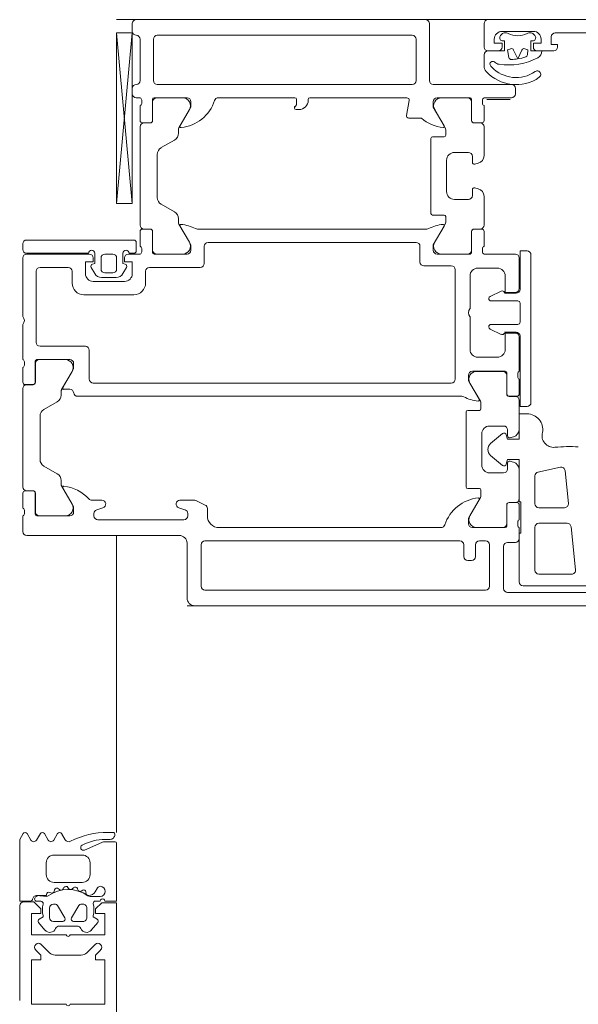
# Model space of a CAD drawing. Header units: centimetres. Extents: x -2424 to 2260, y -130 to 3012.
# Tile 37 of 81: x 337 to 344, y 1007 to 1020. Entities that reach past the tile are written whole.
import ezdxf

# ---------------------------------------------------------------- set-up
doc = ezdxf.new("R2010")
doc.units = ezdxf.units.CM
doc.linetypes.add('Dash', pattern=[60, 30, -30])
for name, color, linetype, lineweight in [('A-DETL', 90, 'Continuous', 9), ('A-DETL-GENF', 92, 'Continuous', 13), ('A-DOOR', 31, 'Continuous', 13), ('A-GLAZ-CWMG', 51, 'Continuous', 9)]:
    doc.layers.add(name, color=color, linetype=linetype, lineweight=lineweight)

msp = doc.modelspace()

# ---------------------------------------------------------------- linework, layer by layer
at = {"layer": 'A-DETL', "color": 251, "linetype": 'Dash', "lineweight": 9}
msp.add_open_spline([(-555.623, 1472.575), (-478.908, 1472.575), (-450.623, 1472.575), (-439.123, 1472.575), (-439.123, 1461.075), (-439.123, 1432.79), (-439.123, 1329.11), (-439.123, 1326.281), (-439.123, 1289.326), (-402.167, 1289.326), (-399.339, 1289.326), (54.377, 1289.326), (347.204, 1289.326), (391.666, 1289.326), (413.877, 1267.114), (413.877, 1211.148), (413.877, 1019.9)], degree=3, knots=[0, 0, 0, 0, 1.274059, 1.834911, 2.395763, 3.964714, 5.438832, 7.007784, 7.847024, 8.686264, 14.083246, 22.278473, 30.929004, 34.961158, 36.402966, 39.45005, 39.45005, 39.45005, 39.45005], dxfattribs=at)
at = {"layer": 'A-DETL-GENF', "color": 251, "lineweight": 9}
for p, q in [((489.377, 1019.976), (338.377, 1019.976)), ((339.277, 1012.476), (488.477, 1012.476)), ((337.281, 1009.476), (337.232, 1009.561)), ((337.401, 1009.561), (337.352, 1009.476)), ((337.501, 1009.476), (337.453, 1009.561)), ((337.621, 1009.561), (337.572, 1009.476)), ((337.719, 1009.481), (337.673, 1009.561)), ((338.333, 1009.576), (338.266, 1009.576)), ((338.353, 1009.546), (338.353, 1009.556)), ((338.187, 1009.447), (337.966, 1009.349)), ((338.357, 1009.456), (338.228, 1009.456)), ((338.232, 1009.486), (338.293, 1009.486)), ((337.937, 1009.286), (337.577, 1009.286)), ((337.477, 1009.186), (337.477, 1009.036)), ((338.037, 1009.036), (338.037, 1009.186)), ((337.577, 1008.936), (337.937, 1008.936)), ((337.522, 1008.808), (337.536, 1008.801)), ((337.579, 1008.82), (337.584, 1008.84)), ((337.633, 1008.854), (337.644, 1008.845)), ((337.692, 1008.852), (337.702, 1008.87)), ((337.754, 1008.871), (337.761, 1008.859)), ((337.81, 1008.854), (337.824, 1008.868)), ((337.874, 1008.856), (337.879, 1008.842)), ((337.924, 1008.825), (337.943, 1008.835)), ((337.984, 1008.813), (337.985, 1008.799)), ((338.104, 1008.817), (338.132, 1008.866)), ((337.137, 1007.426), (337.137, 1008.636)), ((337.341, 1008.696), (337.406, 1008.696)), ((337.594, 1008.656), (337.567, 1008.656)), ((337.713, 1008.481), (337.62, 1008.641)), ((337.893, 1008.641), (337.801, 1008.481)), ((337.947, 1008.656), (337.919, 1008.656)), ((338.167, 1008.756), (338.038, 1008.756)), ((338.106, 1008.696), (338.167, 1008.696)), ((337.517, 1008.606), (337.517, 1008.486)), ((337.997, 1008.486), (337.997, 1008.606)), ((337.379, 1008.422), (337.46, 1008.324)), ((337.567, 1008.436), (337.687, 1008.436)), ((337.827, 1008.436), (337.947, 1008.436)), ((338.053, 1008.324), (338.135, 1008.421)), ((337.642, 1008.376), (337.872, 1008.376)), ((337.519, 1008.035), (337.413, 1008.141)), ((338.101, 1008.141), (337.995, 1008.035)), ((337.924, 1008.006), (337.59, 1008.006))]:
    msp.add_line(p, q, dxfattribs=at)
at = {"layer": 'A-DETL-GENF', "color": 251, "lineweight": 9, "flags": 128}
for points in [[(337.18, 1009.561), (337.137, 1009.486), (337.137, 1008.696), (337.272, 1008.696)], [(338.227, 1008.696), (338.377, 1008.696), (338.377, 1009.436)], [(337.482, 1008.756), (337.352, 1008.766), (337.479, 1008.766), (337.479, 1008.781)], [(337.187, 1008.686), (337.317, 1008.686), (337.407, 1008.596), (337.407, 1008.536), (337.287, 1008.536), (337.287, 1008.266), (337.732, 1008.266)], [(337.782, 1008.266), (338.227, 1008.266), (338.227, 1008.536), (338.107, 1008.536), (338.107, 1008.596), (338.187, 1008.676), (338.377, 1008.676), (338.377, 1006.996), (338.377, 1006.676)], [(337.437, 1008.508), (337.437, 1008.496), (337.387, 1008.467)], [(338.127, 1008.467), (338.077, 1008.496), (338.077, 1008.508)], [(337.342, 1008.07), (337.407, 1008.006), (337.407, 1007.946), (337.287, 1007.946), (337.287, 1007.376), (337.732, 1007.376)], [(337.782, 1007.376), (338.227, 1007.376), (338.227, 1007.946), (338.107, 1007.946), (338.107, 1008.006), (338.171, 1008.07)]]:
    msp.add_lwpolyline(points, dxfattribs=at)
at = {"layer": 'A-DETL-GENF', "color": 251, "lineweight": 9}
for centre, radius, start, end in [((337.206, 1009.546), 0.03, 29.9942, 150.0014), ((337.427, 1009.546), 0.03, 29.9942, 150.0014), ((337.647, 1009.546), 0.03, 29.9942, 150.0014), ((338.266, 1008.506), 1.07, 89.9984, 116.658), ((338.293, 1009.546), 0.06, 269.9876, 0.0101), ((338.333, 1009.556), 0.02, 359.9598, 90.0205), ((337.316, 1009.497), 0.041, 210.003, 329.9925), ((337.537, 1009.497), 0.041, 209.9963, 329.9993), ((337.763, 1009.507), 0.051, 211.8047, 296.6592), ((337.952, 1009.381), 0.035, 118.0726, 293.9962), ((338.232, 1008.856), 0.63, 89.9981, 118.0699), ((338.228, 1009.356), 0.1, 90.0023, 113.9916), ((338.357, 1009.436), 0.02, 0.0061, 89.9938), ((337.577, 1009.186), 0.1, 89.9978, 179.9978), ((337.937, 1009.186), 0.1, 359.9978, 89.9978), ((337.577, 1009.036), 0.1, 179.9978, 269.9978), ((337.937, 1009.036), 0.1, 269.9978, 359.9978), ((337.728, 1008.855), 0.03, 32.9992, 149.9975), ((338.167, 1008.846), 0.04, 89.9978, 150.004), ((338.167, 1008.821), 0.065, 269.9978, 89.9978), ((337.352, 1008.716), 0.05, 89.9889, 172.8241), ((337.509, 1008.781), 0.03, 63.0068, 179.9866), ((337.482, 1008.786), 0.03, 269.9978, 305.839), ((337.757, 1008.405), 0.44, 54.9199, 125.839), ((337.55, 1008.828), 0.03, 243.0009, 344.9963), ((337.613, 1008.832), 0.03, 47.9949, 165.0023), ((337.665, 1008.868), 0.0316, 228.0004, 329.9952), ((337.788, 1008.876), 0.0316, 212.9873, 315.0068), ((337.846, 1008.847), 0.03, 17.9969, 134.9972), ((337.909, 1008.852), 0.0316, 198.0011, 299.9907), ((337.957, 1008.812), 0.0272, 3.0125, 119.9868), ((338.018, 1008.801), 0.0339, 183.0003, 270.8195), ((338.038, 1008.806), 0.05, 234.9199, 269.9978), ((338.017, 1008.867), 0.1, 270.8249, 329.9955), ((337.187, 1008.636), 0.05, 90, 180), ((337.272, 1008.726), 0.03, 270.0008, 352.8093), ((337.36, 1008.723), 0.033, 89.9978, 234.9077), ((337.406, 1008.666), 0.03, 346.8002, 89.9978), ((337.741, 1008.587), 0.314, 166.8002, 194.4808), ((337.567, 1008.606), 0.05, 90.0068, 179.9887), ((337.594, 1008.626), 0.03, 29.9928, 90.0084), ((337.919, 1008.626), 0.03, 89.9857, 150.0042), ((337.947, 1008.606), 0.05, 359.9875, 90.008), ((338.107, 1008.666), 0.03, 90.903, 179.9793), ((337.773, 1008.587), 0.314, 345.4957, 14.4999), ((338.197, 1008.696), 0.03, 359.9978, 179.9978), ((337.402, 1008.441), 0.03, 119.9961, 220.0091), ((337.567, 1008.486), 0.05, 180.007, 269.9886), ((337.687, 1008.466), 0.03, 269.9965, 29.9951), ((337.827, 1008.466), 0.03, 149.9953, 270.0042), ((337.947, 1008.486), 0.05, 269.9877, 0.0079), ((338.112, 1008.441), 0.03, 320.0081, 59.9928), ((337.522, 1008.376), 0.08, 220.0008, 337.375), ((337.642, 1008.326), 0.05, 89.9966, 157.3769), ((337.757, 1008.271), 0.0256, 192.6804, 347.3196), ((337.872, 1008.326), 0.05, 22.6202, 89.9974), ((337.992, 1008.376), 0.08, 202.6134, 320.0011), ((337.377, 1008.106), 0.05, 45, 225), ((338.136, 1008.106), 0.05, 315, 135), ((337.59, 1008.106), 0.1, 225, 270), ((337.924, 1008.106), 0.1, 270, 315), ((337.757, 1007.381), 0.0256, 192.6804, 347.3196)]:
    msp.add_arc(centre, radius, start, end, dxfattribs=at)
at = {"layer": 'A-DOOR', "color": 251, "lineweight": 9}
for p, q in [((338.627, 1019.976), (342.327, 1019.976)), ((338.577, 1019.826), (338.577, 1019.926)), ((342.377, 1019.926), (342.377, 1019.196)), ((343.077, 1019.626), (343.077, 1019.926)), ((338.577, 1017.624), (338.377, 1019.806)), ((338.677, 1019.196), (338.677, 1019.726)), ((338.847, 1019.726), (338.847, 1019.196)), ((342.157, 1019.776), (338.897, 1019.776)), ((342.207, 1019.196), (342.207, 1019.726)), ((343.288, 1019.773), (343.313, 1019.797)), ((343.707, 1019.826), (343.307, 1019.826)), ((343.334, 1019.806), (343.364, 1019.806)), ((343.65, 1019.806), (343.68, 1019.806)), ((343.701, 1019.797), (343.725, 1019.773)), ((345.277, 1019.806), (343.987, 1019.806)), ((343.257, 1019.576), (343.127, 1019.576)), ((343.967, 1019.576), (343.757, 1019.576)), ((338.577, 1019.026), (338.577, 1019.096)), ((338.897, 1019.146), (342.157, 1019.146)), ((342.427, 1019.146), (343.427, 1019.146)), ((343.477, 1019.096), (343.477, 1019.026)), ((338.677, 1018.976), (338.627, 1018.976)), ((339.277, 1018.976), (338.856, 1018.976)), ((338.887, 1018.975), (339.221, 1018.975)), ((340.657, 1018.976), (339.677, 1018.976)), ((342.09, 1018.976), (340.847, 1018.976)), ((342.898, 1018.976), (342.477, 1018.976)), ((342.867, 1018.975), (342.532, 1018.975)), ((343.427, 1018.976), (343.077, 1018.976)), ((338.677, 1018.686), (338.677, 1018.876)), ((338.697, 1018.904), (338.697, 1018.947)), ((338.836, 1018.956), (338.836, 1018.686)), ((338.837, 1018.685), (338.837, 1018.925)), ((340.827, 1018.956), (340.827, 1018.946)), ((342.083, 1018.751), (342.12, 1018.94)), ((342.917, 1018.685), (342.917, 1018.925)), ((342.918, 1018.686), (342.918, 1018.956)), ((343.057, 1018.947), (343.057, 1018.904)), ((343.077, 1018.876), (343.077, 1018.686)), ((343.112, 1018.956), (343.412, 1018.956)), ((339.308, 1018.825), (339.173, 1018.592)), ((340.707, 1018.826), (340.672, 1018.826)), ((342.277, 1018.716), (342.113, 1018.716)), ((342.446, 1018.825), (342.58, 1018.592)), ((338.677, 1017.347), (338.677, 1018.605)), ((338.806, 1018.656), (338.707, 1018.656)), ((338.727, 1018.655), (338.807, 1018.655)), ((343.027, 1018.655), (342.947, 1018.655)), ((343.047, 1018.656), (342.948, 1018.656)), ((343.077, 1018.235), (343.077, 1018.605)), ((339.167, 1018.567), (339.167, 1018.522)), ((342.567, 1018.476), (342.417, 1018.476)), ((342.587, 1018.567), (342.587, 1018.496)), ((339.117, 1018.436), (338.947, 1018.338)), ((342.397, 1018.456), (342.397, 1017.496)), ((338.897, 1018.251), (338.897, 1017.7)), ((342.697, 1018.276), (342.877, 1018.276)), ((342.927, 1018.226), (342.927, 1018.151)), ((342.597, 1017.776), (342.597, 1018.176)), ((342.958, 1018.126), (343.003, 1018.138)), ((342.927, 1017.801), (342.927, 1017.726)), ((343.003, 1017.813), (342.958, 1017.825)), ((343.077, 1017.347), (343.077, 1017.716)), ((338.947, 1017.613), (339.117, 1017.515)), ((342.877, 1017.676), (342.697, 1017.676)), ((342.417, 1017.476), (342.567, 1017.476)), ((342.587, 1017.456), (342.587, 1017.384)), ((339.167, 1017.429), (339.167, 1017.384)), ((339.173, 1017.359), (339.308, 1017.127)), ((342.58, 1017.359), (342.446, 1017.127)), ((338.677, 1017.076), (338.677, 1017.266)), ((338.707, 1017.296), (338.806, 1017.296)), ((338.807, 1017.297), (338.727, 1017.297)), ((338.836, 1017.266), (338.836, 1016.996)), ((338.837, 1017.027), (338.837, 1017.267)), ((339.409, 1017.296), (342.344, 1017.296)), ((342.917, 1017.027), (342.917, 1017.267)), ((342.918, 1016.996), (342.918, 1017.266)), ((342.947, 1017.297), (343.027, 1017.297)), ((342.948, 1017.296), (343.047, 1017.296)), ((343.077, 1017.266), (343.077, 1017.076)), ((337.177, 1017.106), (337.177, 1017.036)), ((338.597, 1017.156), (337.227, 1017.156)), ((338.627, 1017.016), (338.627, 1017.126)), ((339.497, 1017.076), (339.497, 1016.856)), ((342.207, 1017.126), (339.547, 1017.126)), ((342.257, 1016.876), (342.257, 1017.076)), ((337.227, 1016.986), (338.017, 1016.986)), ((337.227, 1016.976), (338.027, 1016.976)), ((338.327, 1016.976), (338.227, 1016.976)), ((338.527, 1016.976), (338.677, 1016.976)), ((338.537, 1016.986), (338.597, 1016.986)), ((338.697, 1017.004), (338.697, 1017.047)), ((338.856, 1016.976), (339.277, 1016.976)), ((339.221, 1016.977), (338.887, 1016.977)), ((342.477, 1016.976), (342.898, 1016.976)), ((342.532, 1016.977), (342.867, 1016.977)), ((343.057, 1017.047), (343.057, 1017.004)), ((343.077, 1016.976), (343.477, 1016.976)), ((343.677, 1016.966), (343.677, 1015.076)), ((337.177, 1016.176), (337.177, 1016.926)), ((338.177, 1016.926), (338.177, 1016.786)), ((338.377, 1016.786), (338.377, 1016.926)), ((342.657, 1016.826), (342.307, 1016.826)), ((343.527, 1016.926), (343.527, 1016.536)), ((337.347, 1016.756), (337.347, 1015.846)), ((337.757, 1016.806), (337.397, 1016.806)), ((337.807, 1016.606), (337.807, 1016.756)), ((338.051, 1016.804), (338.096, 1016.726)), ((338.227, 1016.736), (338.327, 1016.736)), ((338.457, 1016.726), (338.503, 1016.804)), ((338.747, 1016.756), (338.747, 1016.606)), ((339.447, 1016.806), (338.797, 1016.806)), ((342.707, 1015.376), (342.707, 1016.776)), ((342.897, 1016.696), (342.897, 1016.276)), ((343.247, 1016.796), (342.997, 1016.796)), ((338.077, 1016.626), (338.477, 1016.626)), ((338.183, 1016.676), (338.371, 1016.676)), ((338.597, 1016.456), (337.957, 1016.456)), ((343.154, 1016.435), (343.296, 1016.502)), ((343.337, 1016.476), (343.487, 1016.476)), ((343.137, 1016.406), (343.137, 1016.408)), ((343.507, 1016.376), (343.167, 1016.376)), ((343.537, 1016.106), (343.537, 1016.346)), ((337.177, 1015.626), (337.177, 1016.076)), ((342.897, 1016.176), (342.897, 1015.756)), ((343.167, 1016.076), (343.507, 1016.076)), ((343.137, 1016.043), (343.137, 1016.046)), ((343.296, 1015.949), (343.154, 1016.016)), ((343.487, 1015.976), (343.337, 1015.976)), ((343.527, 1015.916), (343.527, 1015.476)), ((337.397, 1015.796), (337.977, 1015.796)), ((338.027, 1015.746), (338.027, 1015.376)), ((337.197, 1015.554), (337.197, 1015.597)), ((337.336, 1015.606), (337.336, 1015.336)), ((337.337, 1015.335), (337.337, 1015.575)), ((337.777, 1015.626), (337.356, 1015.626)), ((337.387, 1015.625), (337.721, 1015.625)), ((342.997, 1015.656), (343.247, 1015.656)), ((337.177, 1015.336), (337.177, 1015.526)), ((337.808, 1015.475), (337.673, 1015.242)), ((343.348, 1015.476), (342.927, 1015.476)), ((342.982, 1015.475), (343.317, 1015.475)), ((343.368, 1015.186), (343.368, 1015.456)), ((343.507, 1015.447), (343.507, 1015.404)), ((338.077, 1015.326), (342.657, 1015.326)), ((343.03, 1015.092), (342.896, 1015.325)), ((343.367, 1015.425), (343.367, 1015.185)), ((343.527, 1015.376), (343.527, 1015.186)), ((337.177, 1013.997), (337.177, 1015.255)), ((337.306, 1015.306), (337.207, 1015.306)), ((337.227, 1015.305), (337.307, 1015.305)), ((337.667, 1015.217), (337.667, 1015.172)), ((337.777, 1015.246), (337.701, 1015.246)), ((337.617, 1015.086), (337.447, 1014.988)), ((342.794, 1015.156), (337.877, 1015.156)), ((343.037, 1014.996), (343.037, 1015.067)), ((343.397, 1015.155), (343.477, 1015.155)), ((343.497, 1015.156), (343.398, 1015.156)), ((343.527, 1015.105), (343.527, 1014.735)), ((342.847, 1013.996), (342.847, 1014.956)), ((342.867, 1014.976), (343.017, 1014.976)), ((337.397, 1014.901), (337.397, 1014.35)), ((343.327, 1014.776), (343.147, 1014.776)), ((343.16, 1014.552), (343.313, 1014.68)), ((343.377, 1014.651), (343.377, 1014.726)), ((343.047, 1014.676), (343.047, 1014.276)), ((343.453, 1014.638), (343.408, 1014.626)), ((343.313, 1014.271), (343.16, 1014.399)), ((343.408, 1014.325), (343.453, 1014.313)), ((337.447, 1014.263), (337.617, 1014.165)), ((343.147, 1014.176), (343.327, 1014.176)), ((343.377, 1014.226), (343.377, 1014.301)), ((343.527, 1014.216), (343.527, 1013.847)), ((344.053, 1014.248), (343.766, 1014.187)), ((344.157, 1013.786), (344.113, 1014.204)), ((337.667, 1014.079), (337.667, 1014.034)), ((343.727, 1014.138), (343.727, 1013.781)), ((337.207, 1013.946), (337.306, 1013.946)), ((337.307, 1013.947), (337.227, 1013.947)), ((337.673, 1014.009), (337.808, 1013.777)), ((343.017, 1013.976), (342.867, 1013.976)), ((343.037, 1013.884), (343.037, 1013.956)), ((337.177, 1013.726), (337.177, 1013.916)), ((337.336, 1013.916), (337.336, 1013.646)), ((337.337, 1013.677), (337.337, 1013.917)), ((338.06, 1013.826), (338.187, 1013.826)), ((339.187, 1013.826), (339.378, 1013.826)), ((339.4, 1013.82), (339.509, 1013.764)), ((342.896, 1013.627), (343.03, 1013.859)), ((337.197, 1013.654), (337.197, 1013.697)), ((338.201, 1013.728), (338.122, 1013.704)), ((339.251, 1013.704), (339.172, 1013.728)), ((339.537, 1013.72), (339.537, 1013.626)), ((343.367, 1013.767), (343.367, 1013.527)), ((343.368, 1013.496), (343.368, 1013.766)), ((343.477, 1013.797), (343.397, 1013.797)), ((343.398, 1013.796), (343.497, 1013.796)), ((343.527, 1013.766), (343.527, 1013.576)), ((343.777, 1013.731), (344.107, 1013.731)), ((337.177, 1013.426), (337.177, 1013.626)), ((337.356, 1013.626), (337.777, 1013.626)), ((337.721, 1013.627), (337.387, 1013.627)), ((338.087, 1013.656), (338.087, 1013.626)), ((338.137, 1013.576), (339.237, 1013.576)), ((339.287, 1013.626), (339.287, 1013.656)), ((343.507, 1013.547), (343.507, 1013.504)), ((339.687, 1013.476), (342.527, 1013.476)), ((342.927, 1013.476), (343.348, 1013.476)), ((343.317, 1013.477), (342.982, 1013.477)), ((343.527, 1013.476), (343.527, 1013.336)), ((343.727, 1013.481), (343.727, 1012.931)), ((344.139, 1013.531), (343.777, 1013.531)), ((344.246, 1012.936), (344.189, 1013.486)), ((339.177, 1013.376), (337.227, 1013.376)), ((342.767, 1013.306), (339.507, 1013.306)), ((343.097, 1013.306), (343.017, 1013.306)), ((339.277, 1012.576), (339.277, 1013.276)), ((339.457, 1013.256), (339.457, 1012.726)), ((342.817, 1013.106), (342.817, 1013.256)), ((342.967, 1013.256), (342.967, 1013.106)), ((343.147, 1012.726), (343.147, 1013.256)), ((343.327, 1013.236), (343.327, 1012.696)), ((343.477, 1013.286), (343.377, 1013.286)), ((342.917, 1013.056), (342.867, 1013.056)), ((343.777, 1012.881), (344.197, 1012.881)), ((339.507, 1012.676), (343.097, 1012.676)), ((344.427, 1012.731), (343.577, 1012.731)), ((343.377, 1012.646), (344.667, 1012.646)), ((345.527, 1012.476), (339.377, 1012.476))]:
    msp.add_line(p, q, dxfattribs=at)
at = {"layer": 'A-DOOR', "color": 251, "lineweight": 9, "flags": 128}
for points in [[(343.127, 1019.976), (351.777, 1019.976), (351.777, 1019.636), (351.667, 1019.526), (351.607, 1019.526), (351.607, 1019.696)], [(338.377, 1017.624), (338.377, 1019.806), (338.577, 1019.806), (338.577, 1017.624), (338.377, 1017.624), (338.577, 1019.806)], [(343.207, 1019.726), (343.207, 1019.676), (343.307, 1019.676), (343.307, 1019.626)], [(343.707, 1019.626), (343.707, 1019.676), (343.807, 1019.676), (343.807, 1019.726)], [(343.937, 1019.756), (343.937, 1019.656), (344.017, 1019.656), (344.017, 1019.626)], [(343.127, 1019.576), (343.337, 1019.576), (343.337, 1019.706), (343.307, 1019.706)], [(343.707, 1019.706), (343.677, 1019.706), (343.677, 1019.576), (343.817, 1019.576)], [(343.077, 1019.382), (343.077, 1019.391), (343.077, 1019.526)], [(339.189, 1018.616), (339.327, 1018.856), (339.327, 1018.926)], [(340.652, 1018.846), (340.652, 1018.852), (340.677, 1018.886), (340.677, 1018.956)], [(342.427, 1018.926), (342.427, 1018.856), (342.565, 1018.616)], [(339.327, 1017.026), (339.327, 1017.096), (339.189, 1017.335)], [(342.565, 1017.335), (342.427, 1017.096), (342.427, 1017.026)], [(338.097, 1016.986), (338.097, 1016.856), (338.069, 1016.848)], [(338.485, 1016.848), (338.457, 1016.856), (338.457, 1016.986)], [(343.537, 1016.526), (343.537, 1017.016), (343.627, 1017.016)], [(338.077, 1016.926), (338.077, 1016.876), (337.977, 1016.876), (337.977, 1016.726)], [(338.577, 1016.726), (338.577, 1016.876), (338.477, 1016.876), (338.477, 1016.926)], [(343.477, 1016.486), (343.347, 1016.486), (343.347, 1016.696)], [(343.347, 1015.756), (343.347, 1015.966), (343.477, 1015.966)], [(343.627, 1015.026), (343.537, 1015.026), (343.537, 1015.926)], [(337.689, 1015.266), (337.827, 1015.506), (337.827, 1015.576)], [(342.877, 1015.426), (342.877, 1015.356), (343.015, 1015.116)], [(343.361, 1014.665), (343.377, 1014.606), (343.527, 1014.606), (343.527, 1014.931), (343.627, 1014.931)], [(343.527, 1012.781), (343.527, 1013.406), (343.547, 1013.406), (343.547, 1013.806), (343.527, 1013.806), (343.527, 1014.346), (343.377, 1014.346), (343.361, 1014.286)], [(337.827, 1013.676), (337.827, 1013.746), (337.689, 1013.985)], [(343.015, 1013.835), (342.877, 1013.596), (342.877, 1013.526)]]:
    msp.add_lwpolyline(points, dxfattribs=at)
for points in [[(343.394, 1019.491), (343.377, 1019.589), (343.417, 1019.603), (343.377, 1019.589)], [(343.597, 1019.603), (343.637, 1019.589), (343.631, 1019.525), (343.637, 1019.589)], [(343.454, 1019.587), (343.507, 1019.474), (343.559, 1019.587), (343.507, 1019.474)]]:
    msp.add_lwpolyline(points, close=True, dxfattribs=at)
at = {"layer": 'A-DOOR', "color": 251, "lineweight": 9}
for centre, radius, start, end in [((338.627, 1019.926), 0.05, 90, 180), ((342.327, 1019.926), 0.05, 0, 90), ((343.127, 1019.926), 0.05, 90, 180), ((338.627, 1019.826), 0.05, 180, 270), ((338.627, 1019.726), 0.05, 0, 90), ((338.897, 1019.726), 0.05, 90, 180), ((342.157, 1019.726), 0.05, 0, 90), ((343.307, 1019.726), 0.1, 90, 180), ((343.317, 1019.744), 0.04, 135, 255.5225), ((343.334, 1019.776), 0.03, 90, 135), ((343.364, 1019.756), 0.05, 62.5107, 90), ((343.507, 1020.031), 0.26, 242.5107, 297.4893), ((343.65, 1019.756), 0.05, 90, 117.4893), ((343.68, 1019.776), 0.03, 45, 90), ((343.707, 1019.726), 0.1, 0, 90), ((343.697, 1019.744), 0.04, 284.4775, 45), ((343.987, 1019.756), 0.05, 90, 180), ((343.127, 1019.626), 0.05, 180, 270), ((343.257, 1019.626), 0.05, 270, 0), ((343.427, 1019.575), 0.03, 25, 110), ((343.427, 1019.575), 0.03, 25, 110), ((343.587, 1019.575), 0.03, 70, 155), ((343.587, 1019.575), 0.03, 70, 155), ((343.757, 1019.626), 0.05, 180, 270), ((343.967, 1019.626), 0.05, 270, 0), ((343.127, 1019.526), 0.05, 90, 180), ((343.394, 1020.186), 0.79, 260.8458, 297.8642), ((343.423, 1019.496), 0.03, 190, 272.4282), ((343.423, 1019.496), 0.03, 190, 272.4282), ((343.394, 1020.186), 0.72, 272.4282, 278.9885), ((343.394, 1020.186), 0.72, 272.4282, 278.9885), ((343.394, 1020.186), 0.72, 278.9885, 287.4598), ((343.394, 1020.186), 0.72, 278.9885, 287.4598), ((343.601, 1019.527), 0.03, 287.4598, 355), ((343.601, 1019.527), 0.03, 287.4598, 355), ((343.717, 1019.576), 0.1, 297.8642, 0), ((343.607, 1019.405), 0.53, 180, 181.5104), ((343.177, 1019.382), 0.1, 180, 222.3901), ((343.182, 1019.41), 0.03, 102.6892, 206.8893), ((343.254, 1019.446), 0.11, 206.8893, 223.162), ((343.486, 1019.664), 0.429, 223.162, 304.8585), ((343.187, 1019.391), 0.05, 49.3398, 102.6892), ((343.284, 1019.504), 0.1, 229.3398, 260.8458), ((343.486, 1019.664), 0.519, 222.3901, 304.8585), ((343.757, 1019.276), 0.045, 304.8585, 124.8585), ((338.627, 1019.096), 0.05, 90, 180), ((338.627, 1019.196), 0.05, 270, 0), ((338.897, 1019.196), 0.05, 180, 270), ((342.157, 1019.196), 0.05, 270, 0), ((342.427, 1019.196), 0.05, 180, 270), ((343.427, 1019.096), 0.05, 0, 90), ((338.627, 1019.026), 0.05, 180, 270), ((338.667, 1018.947), 0.03, 0, 70.5288), ((338.856, 1018.956), 0.02, 90, 180), ((338.887, 1018.925), 0.05, 90, 180), ((339.221, 1018.875), 0.1, 330, 90), ((339.277, 1018.926), 0.05, 0, 90), ((339.677, 1018.926), 0.05, 90, 162.2516), ((340.657, 1018.956), 0.02, 0, 90), ((340.847, 1018.956), 0.02, 90, 180), ((342.09, 1018.946), 0.03, 349, 90), ((342.477, 1018.926), 0.05, 90, 180), ((342.532, 1018.875), 0.1, 90, 210), ((342.867, 1018.925), 0.05, 0, 90), ((342.898, 1018.956), 0.02, 0, 90), ((343.087, 1018.947), 0.03, 109.4712, 180), ((343.427, 1019.026), 0.05, 270, 0), ((338.667, 1018.904), 0.03, 289.4712, 0), ((339.153, 1019.093), 0.5, 275.6226, 342.2516), ((340.672, 1018.852), 0.02, 135, 180), ((340.672, 1018.846), 0.02, 180, 270), ((340.707, 1018.946), 0.12, 270, 0), ((343.087, 1018.904), 0.03, 180, 250.5288), ((342.113, 1018.746), 0.03, 169, 270), ((342.605, 1019.093), 0.5, 228.9748, 263.8593), ((338.707, 1018.686), 0.03, 180, 270), ((338.727, 1018.605), 0.05, 90, 180), ((338.806, 1018.686), 0.03, 270, 0), ((338.807, 1018.685), 0.03, 270, 0), ((339.217, 1018.567), 0.05, 150, 180), ((339.201, 1018.609), 0.0138, 150, 275.6226), ((342.553, 1018.609), 0.0138, 263.8593, 30), ((342.537, 1018.567), 0.05, 0, 30), ((342.947, 1018.685), 0.03, 180, 270), ((342.948, 1018.686), 0.03, 180, 270), ((343.027, 1018.605), 0.05, 0, 90), ((343.047, 1018.686), 0.03, 270, 0), ((339.067, 1018.522), 0.1, 300, 0), ((342.417, 1018.456), 0.02, 90, 180), ((342.567, 1018.496), 0.02, 270, 0), ((338.997, 1018.251), 0.1, 120, 180), ((342.697, 1018.176), 0.1, 90, 180), ((342.877, 1018.226), 0.05, 0, 90), ((342.977, 1018.235), 0.1, 285, 0), ((342.952, 1018.151), 0.025, 180, 285), ((342.697, 1017.776), 0.1, 180, 270), ((342.877, 1017.726), 0.05, 270, 0), ((342.952, 1017.801), 0.025, 75, 180), ((342.977, 1017.716), 0.1, 0, 75), ((338.997, 1017.7), 0.1, 180, 240), ((339.067, 1017.429), 0.1, 0, 60), ((342.417, 1017.496), 0.02, 180, 270), ((342.567, 1017.456), 0.02, 0, 90), ((338.727, 1017.347), 0.05, 180, 270), ((339.217, 1017.384), 0.05, 180, 210), ((339.201, 1017.342), 0.0138, 84.6714, 210), ((339.155, 1016.858), 0.5, 62.5097, 84.6714), ((342.598, 1016.858), 0.5, 95.3286, 117.4903), ((342.553, 1017.342), 0.0138, 330, 95.3286), ((342.537, 1017.384), 0.05, 330, 0), ((343.027, 1017.347), 0.05, 270, 0), ((338.707, 1017.266), 0.03, 90, 180), ((338.806, 1017.266), 0.03, 0, 90), ((338.807, 1017.267), 0.03, 0, 90), ((339.409, 1017.346), 0.05, 242.5097, 270), ((342.344, 1017.346), 0.05, 270, 297.4903), ((342.947, 1017.267), 0.03, 90, 180), ((342.948, 1017.266), 0.03, 90, 180), ((343.047, 1017.266), 0.03, 0, 90), ((337.227, 1017.106), 0.05, 90, 180), ((338.597, 1017.126), 0.03, 0, 90), ((338.667, 1017.047), 0.03, 0, 70.5288), ((339.221, 1017.077), 0.1, 270, 30), ((339.547, 1017.076), 0.05, 90, 180), ((342.207, 1017.076), 0.05, 0, 90), ((342.532, 1017.077), 0.1, 150, 270), ((343.087, 1017.047), 0.03, 109.4712, 180), ((337.227, 1017.036), 0.05, 180, 270), ((337.227, 1016.926), 0.05, 90, 180), ((338.057, 1016.986), 0.04, 0, 180), ((338.027, 1016.926), 0.05, 0, 90), ((338.227, 1016.926), 0.05, 90, 180), ((338.327, 1016.926), 0.05, 0, 90), ((338.497, 1016.986), 0.04, 0, 180), ((338.527, 1016.926), 0.05, 90, 180), ((338.597, 1017.016), 0.03, 270, 0), ((338.667, 1017.004), 0.03, 289.4712, 0), ((338.856, 1016.996), 0.02, 180, 270), ((338.887, 1017.027), 0.05, 180, 270), ((339.277, 1017.026), 0.05, 270, 0), ((342.477, 1017.026), 0.05, 180, 270), ((342.867, 1017.027), 0.05, 270, 0), ((342.898, 1016.996), 0.02, 270, 0), ((343.087, 1017.004), 0.03, 180, 250.5288), ((343.477, 1016.926), 0.05, 0, 90), ((343.627, 1016.966), 0.05, 0, 90), ((338.077, 1016.819), 0.03, 105, 210), ((338.477, 1016.819), 0.03, 330, 75), ((339.447, 1016.856), 0.05, 270, 0), ((342.307, 1016.876), 0.05, 180, 270), ((342.657, 1016.776), 0.05, 0, 90), ((337.397, 1016.756), 0.05, 90, 180), ((337.757, 1016.756), 0.05, 0, 90), ((338.077, 1016.726), 0.1, 180, 270), ((338.183, 1016.776), 0.1, 210, 270), ((338.227, 1016.786), 0.05, 180, 270), ((338.327, 1016.786), 0.05, 270, 0), ((338.371, 1016.776), 0.1, 270, 330), ((338.477, 1016.726), 0.1, 270, 0), ((338.797, 1016.756), 0.05, 90, 180), ((342.997, 1016.696), 0.1, 90, 180), ((343.247, 1016.696), 0.1, 0, 90), ((337.957, 1016.606), 0.15, 180, 270), ((338.597, 1016.606), 0.15, 270, 0), ((343.309, 1016.474), 0.03, 21.7118, 115), ((343.477, 1016.536), 0.05, 270, 0), ((343.487, 1016.526), 0.05, 270, 0), ((343.167, 1016.408), 0.03, 115, 180), ((343.167, 1016.406), 0.03, 180, 270), ((343.507, 1016.346), 0.03, 0, 90), ((342.949, 1016.226), 0.0725, 136.3972, 223.6028), ((337.124, 1016.126), 0.0725, 316.3972, 43.6028), ((343.167, 1016.046), 0.03, 90, 180), ((343.507, 1016.106), 0.03, 270, 0), ((343.167, 1016.043), 0.03, 180, 245), ((343.309, 1015.977), 0.03, 245, 338.2882), ((343.477, 1015.916), 0.05, 0, 90), ((343.487, 1015.926), 0.05, 0, 90), ((337.397, 1015.846), 0.05, 180, 270), ((337.977, 1015.746), 0.05, 0, 90), ((342.997, 1015.756), 0.1, 180, 270), ((343.247, 1015.756), 0.1, 270, 0), ((337.167, 1015.597), 0.03, 0, 70.5288), ((337.356, 1015.606), 0.02, 90, 180), ((337.387, 1015.575), 0.05, 90, 180), ((337.721, 1015.525), 0.1, 330, 90), ((337.777, 1015.576), 0.05, 0, 90), ((337.167, 1015.554), 0.03, 289.4712, 0), ((342.927, 1015.426), 0.05, 90, 180), ((342.982, 1015.375), 0.1, 90, 210), ((343.317, 1015.425), 0.05, 0, 90), ((343.348, 1015.456), 0.02, 0, 90), ((343.537, 1015.447), 0.03, 109.4712, 180), ((337.207, 1015.336), 0.03, 180, 270), ((337.306, 1015.336), 0.03, 270, 0), ((337.307, 1015.335), 0.03, 270, 0), ((338.077, 1015.376), 0.05, 180, 270), ((342.657, 1015.376), 0.05, 270, 0), ((343.537, 1015.404), 0.03, 180, 250.5288), ((337.227, 1015.255), 0.05, 90, 180), ((337.717, 1015.217), 0.05, 150, 180), ((337.701, 1015.259), 0.0138, 150, 270), ((337.777, 1015.196), 0.05, 5.7392, 90), ((337.877, 1015.206), 0.05, 185.7392, 270), ((343.397, 1015.185), 0.03, 180, 270), ((343.398, 1015.186), 0.03, 180, 270), ((343.497, 1015.186), 0.03, 270, 0), ((337.567, 1015.172), 0.1, 300, 0), ((342.794, 1015.106), 0.05, 62.5097, 90), ((343.048, 1015.593), 0.5, 242.5097, 264.6714), ((343.003, 1015.109), 0.0138, 264.6714, 30), ((342.987, 1015.067), 0.05, 0, 30), ((343.477, 1015.105), 0.05, 0, 90), ((343.627, 1015.076), 0.05, 270, 0), ((337.497, 1014.901), 0.1, 120, 180), ((342.867, 1014.956), 0.02, 90, 180), ((343.017, 1014.996), 0.02, 270, 0), ((343.627, 1014.731), 0.2, 349.3496, 90), ((343.147, 1014.676), 0.1, 90, 180), ((343.332, 1014.657), 0.03, 14.9951, 130), ((343.327, 1014.726), 0.05, 0, 90), ((343.427, 1014.735), 0.1, 285, 0), ((343.968, 1014.653), 0.15, 164.3113, 275.3952), ((343.402, 1014.651), 0.025, 180, 285), ((343.225, 1014.476), 0.1, 130, 230), ((344.17, 1012.513), 2, 86.7837, 95.3952), ((337.497, 1014.35), 0.1, 180, 240), ((343.402, 1014.301), 0.025, 75, 180), ((343.427, 1014.216), 0.1, 0, 75), ((343.147, 1014.276), 0.1, 180, 270), ((343.332, 1014.294), 0.03, 230, 345.0049), ((343.327, 1014.226), 0.05, 270, 0), ((343.777, 1014.138), 0.05, 102, 180), ((344.063, 1014.199), 0.05, 6, 102), ((337.567, 1014.079), 0.1, 0, 60), ((337.227, 1013.997), 0.05, 180, 270), ((337.207, 1013.916), 0.03, 90, 180), ((337.306, 1013.916), 0.03, 0, 90), ((337.307, 1013.917), 0.03, 0, 90), ((337.717, 1014.034), 0.05, 180, 210), ((337.701, 1013.992), 0.0138, 84.0801, 210), ((337.65, 1013.508), 0.5, 41.9139, 84.0801), ((342.867, 1013.996), 0.02, 180, 270), ((343.017, 1013.956), 0.02, 0, 90), ((338.06, 1013.876), 0.05, 221.9139, 270), ((338.187, 1013.776), 0.05, 287, 90), ((339.187, 1013.776), 0.05, 90, 253), ((339.378, 1013.776), 0.05, 63, 90), ((343.051, 1013.358), 0.5, 95.6226, 162.2516), ((343.003, 1013.842), 0.0138, 330, 95.6226), ((342.987, 1013.884), 0.05, 330, 0), ((343.477, 1013.847), 0.05, 270, 0), ((337.167, 1013.697), 0.03, 0, 70.5288), ((337.387, 1013.677), 0.05, 180, 270), ((337.721, 1013.727), 0.1, 270, 30), ((337.777, 1013.676), 0.05, 270, 0), ((338.137, 1013.656), 0.05, 107, 180), ((339.237, 1013.656), 0.05, 0, 73), ((339.487, 1013.72), 0.05, 0, 63), ((343.397, 1013.767), 0.03, 90, 180), ((343.398, 1013.766), 0.03, 90, 180), ((343.497, 1013.766), 0.03, 0, 90), ((343.777, 1013.781), 0.05, 180, 270), ((344.107, 1013.781), 0.05, 270, 6), ((337.167, 1013.654), 0.03, 289.4712, 0), ((337.356, 1013.646), 0.02, 180, 270), ((338.137, 1013.626), 0.05, 180, 270), ((339.237, 1013.626), 0.05, 270, 0), ((339.687, 1013.626), 0.15, 180, 270), ((342.982, 1013.577), 0.1, 150, 270), ((343.537, 1013.547), 0.03, 109.4712, 180), ((337.227, 1013.426), 0.05, 180, 270), ((342.527, 1013.526), 0.05, 270, 342.2516), ((342.927, 1013.526), 0.05, 180, 270), ((343.317, 1013.527), 0.05, 270, 0), ((343.348, 1013.496), 0.02, 270, 0), ((343.537, 1013.504), 0.03, 180, 250.5288), ((343.777, 1013.481), 0.05, 90, 180), ((344.139, 1013.481), 0.05, 6, 90), ((339.177, 1013.276), 0.1, 0, 90), ((339.507, 1013.256), 0.05, 90, 180), ((342.767, 1013.256), 0.05, 0, 90), ((343.017, 1013.256), 0.05, 90, 180), ((343.097, 1013.256), 0.05, 0, 90), ((343.477, 1013.336), 0.05, 270, 0), ((343.377, 1013.236), 0.05, 90, 180), ((342.867, 1013.106), 0.05, 180, 270), ((342.917, 1013.106), 0.05, 270, 0), ((343.777, 1012.931), 0.05, 180, 270), ((344.197, 1012.931), 0.05, 270, 6), ((339.507, 1012.726), 0.05, 180, 270), ((343.097, 1012.726), 0.05, 270, 0), ((343.377, 1012.696), 0.05, 180, 270), ((343.577, 1012.781), 0.05, 180, 270), ((339.377, 1012.576), 0.1, 180, 270)]:
    msp.add_arc(centre, radius, start, end, dxfattribs=at)
at = {"layer": 'A-GLAZ-CWMG', "color": 251, "lineweight": 9}
msp.add_line((338.377, 1013.376), (338.377, 1009.576), dxfattribs=at)

doc.saveas('drawing.dxf')
